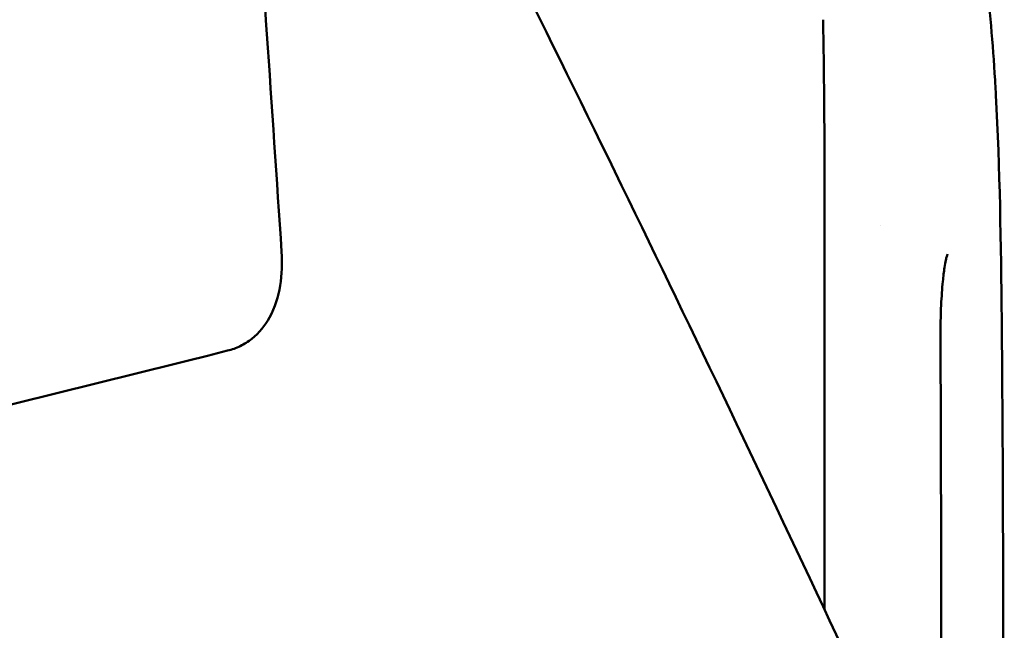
# Model space of a CAD drawing. Header units: millimetres. Extents: x 0 to 4878, y -120 to 1682.
# Tile 209 of 213: x 1216 to 1246, y 1301 to 1319. Entities that reach past the tile are written whole.
import ezdxf

# ---------------------------------------------------------------- set-up
doc = ezdxf.new("R2010")
doc.units = ezdxf.units.MM
doc.header["$LTSCALE"] = 2
doc.layers.add('Sichtbar (ISO)', color=7, linetype='Continuous', lineweight=50)

msp = doc.modelspace()

# ---------------------------------------------------------------- linework, layer by layer
at = {"layer": 'Sichtbar (ISO)'}
msp.add_line((1242.1482, 1312.9598), (1242.1482, 1312.9599), dxfattribs=at)
for points, knots in [([(1245.8573, 1212.8494), (1245.8573, 1214.9565), (1245.8573, 1217.0358), (1245.8572, 1219.0894), (1245.8572, 1220.8289), (1245.8572, 1222.5494), (1245.8572, 1224.2514), (1245.8571, 1229.8733), (1245.8568, 1235.2934), (1245.8562, 1240.4996), (1245.8557, 1244.7562), (1245.855, 1248.8714), (1245.8547, 1252.8878), (1245.8545, 1255.2712), (1245.8544, 1257.6198), (1245.8545, 1259.9435), (1245.8546, 1262.3777), (1245.8547, 1264.7842), (1245.8546, 1267.1958), (1245.8543, 1270.9654), (1245.8533, 1274.7475), (1245.8494, 1278.6681), (1245.8485, 1279.6113), (1245.8474, 1280.5624), (1245.8462, 1281.5193), (1245.8401, 1286.2444), (1245.8306, 1291.1138), (1245.8274, 1295.8377), (1245.8268, 1296.6785), (1245.8264, 1297.5148), (1245.826, 1298.3461), (1245.8238, 1302.4527), (1245.8186, 1306.2443), (1245.7795, 1310.1675), (1245.7572, 1312.4043), (1245.7256, 1314.6885), (1245.6064, 1316.859), (1245.5981, 1317.0109), (1245.5893, 1317.1625), (1245.5801, 1317.3136), (1245.5131, 1318.4067), (1245.4212, 1319.4747), (1245.3024, 1320.5368), (1245.1886, 1321.5545), (1245.0501, 1322.5668), (1244.8896, 1323.6033), (1244.7727, 1324.3584), (1244.6439, 1325.1269), (1244.5055, 1325.906)], [0.10366242, 0.10366242, 0.10366242, 0.10366242, 0.14285714, 0.14285714, 0.14285714, 0.17605656, 0.17605656, 0.17605656, 0.28571429, 0.28571429, 0.28571429, 0.37536841, 0.37536841, 0.37536841, 0.42857143, 0.42857143, 0.42857143, 0.48430749, 0.48430749, 0.48430749, 0.57142857, 0.57142857, 0.57142857, 0.59238667, 0.59238667, 0.59238667, 0.69586735, 0.69586735, 0.69586735, 0.71428571, 0.71428571, 0.71428571, 0.80526972, 0.80526972, 0.80526972, 0.85714286, 0.85714286, 0.85714286, 0.86077332, 0.86077332, 0.86077332, 0.88703608, 0.88703608, 0.88703608, 0.91220176, 0.91220176, 0.91220176, 0.9305379, 0.9305379, 0.9305379, 0.9305379]), ([(1229.4588, 1324.1623), (1231.688, 1319.7242), (1233.8788, 1315.2773), (1238.192, 1306.3483), (1240.3143, 1301.8662), (1242.3981, 1297.3761)], [-3.9790366, -3.9790366, -3.9790366, -3.9790366, -1.9935131, -1.9935131, -0.0000887, -0.0000887, -0.0000887, -0.0000887]), ([(1240.4334, 1319.1186), (1240.4995, 1315.9826), (1240.4733, 1312.8115), (1240.4788, 1306.9311), (1240.4801, 1304.206), (1240.4811, 1301.481)], [0, 0, 0, 0, 0.9466191, 0.9466191, 1.764145, 1.764145, 1.764145, 1.764145]), ([(1224.2367, 1312.1819), (1224.2594, 1311.8458), (1224.2492, 1311.5038), (1224.1386, 1310.8404), (1224.0373, 1310.514), (1223.7398, 1309.9753), (1223.5645, 1309.7574), (1223.2378, 1309.4977), (1223.1219, 1309.4246), (1222.8771, 1309.3054), (1222.7505, 1309.2599), (1222.6197, 1309.2274)], [-0.36819528, -0.36819528, -0.36819528, -0.36819528, -0.26693333, -0.26693333, -0.165855, -0.165855, -0.08171605, -0.08171605, -0.0404362, -0.0404362, -0.00000345, -0.00000345, -0.00000345, -0.00000345]), ([(1244.157, 1312.1089), (1244.157, 1312.1089), (1244.157, 1312.1088), (1244.1565, 1312.1077), (1244.1541, 1312.1022), (1244.1469, 1312.0821), (1244.1414, 1312.0647), (1244.1272, 1312.0138), (1244.118, 1311.9761), (1244.0951, 1311.869), (1244.0815, 1311.7924), (1244.0498, 1311.5843), (1244.033, 1311.4445), (1243.9966, 1311.0762), (1243.98, 1310.8369), (1243.9528, 1310.2709), (1243.9457, 1309.9349), (1243.9474, 1309.6017)], [0.01645123, 0.01645123, 0.01645123, 0.01645123, 0.01763467, 0.01763467, 0.02791016, 0.02791016, 0.04170728, 0.04170728, 0.06160915, 0.06160915, 0.09359921, 0.09359921, 0.14295194, 0.14295194, 0.21861185, 0.21861185, 0.31857591, 0.31857591, 0.31857591, 0.31857591])]:
    msp.add_open_spline(points, degree=3, knots=knots, dxfattribs=at)
for points in [[(1224.2367, 1312.1819), (1223.944, 1316.5199), (1223.6506, 1320.8579), (1223.3564, 1325.1958)], [(1244.0822, 1311.7928), (1244.0822, 1311.7927), (1244.0822, 1311.7925), (1244.0822, 1311.7924)], [(1243.9474, 1309.6017), (1243.977, 1303.7488), (1243.969, 1297.8958), (1243.9716, 1292.0429)], [(1203.3208, 1304.4191), (1209.7539, 1306.0215), (1216.1869, 1307.6242), (1222.6197, 1309.2274)]]:
    msp.add_open_spline(points, degree=3, dxfattribs=at)

doc.saveas('drawing.dxf')
